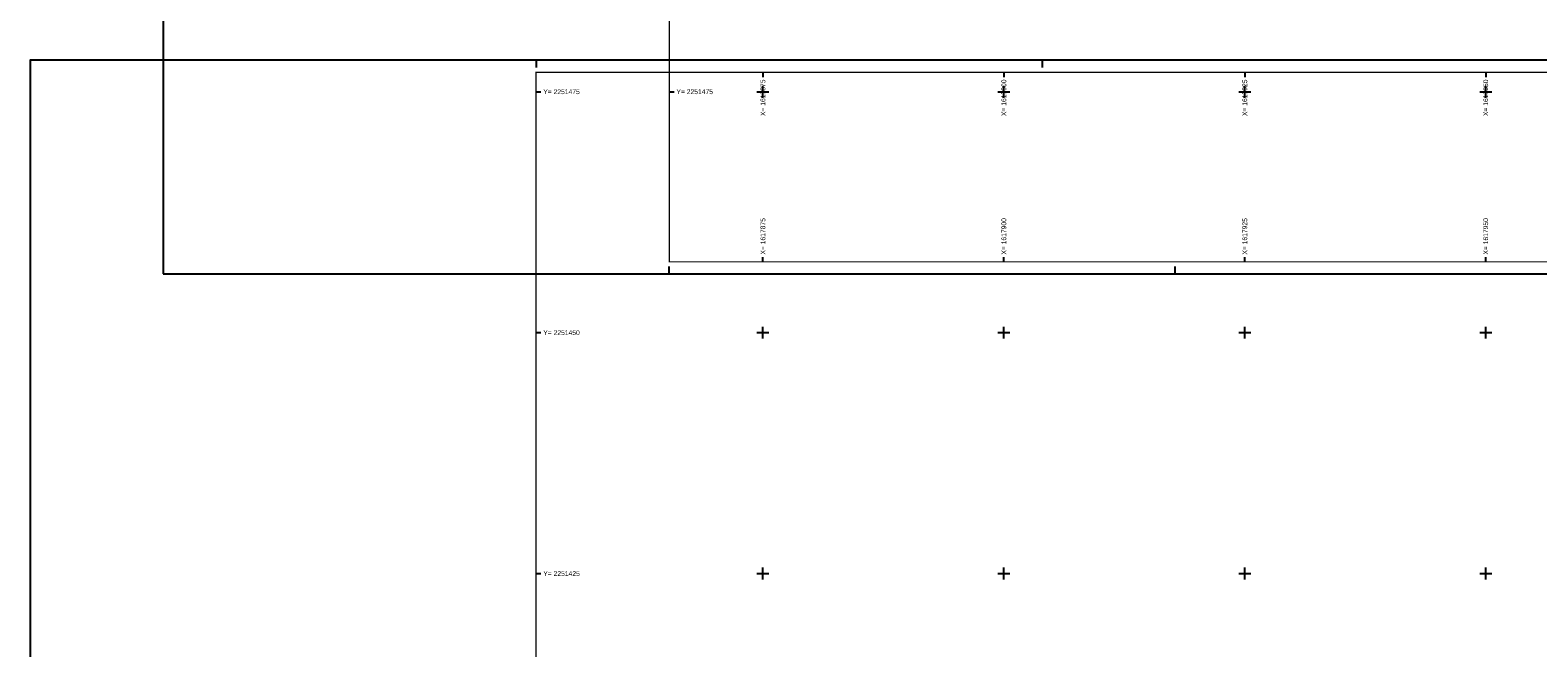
# Model space of a CAD drawing. Header units: metres. Extents: x 1617503 to 1618128, y 2251256 to 2251736.
# Tile 16 of 25: x 1617799 to 1617955, y 2251417 to 2251481. Entities that reach past the tile are written whole.
import ezdxf

# ---------------------------------------------------------------- set-up
doc = ezdxf.new("R2010")
doc.units = ezdxf.units.M
doc.header["$LTSCALE"] = 2
for name, color, linetype in [('Cadre', 7, 'CONTINUOUS'), ('Cadre_Croix', 7, 'CONTINUOUS'), ('Cadre_Textes', 7, 'CONTINUOUS')]:
    doc.layers.add(name, color=color, linetype=linetype)
doc.styles.add('ARIAL', font='arial.ttf')

msp = doc.modelspace()

# ---------------------------------------------------------------- linework, layer by layer
at = {"layer": 'Cadre'}
for p, q in [((1617851.46, 2251478.27), (1617851.46, 2251477.52)), ((1617903.96, 2251478.27), (1617903.96, 2251477.52)), ((1617875, 2251477.02), (1617875, 2251476.52)), ((1617900, 2251477.02), (1617900, 2251476.52)), ((1617925, 2251477.02), (1617925, 2251476.52)), ((1617950, 2251477.02), (1617950, 2251476.52)), ((1617851.46, 2251475), (1617851.96, 2251475)), ((1617865.28, 2251475), (1617865.78, 2251475)), ((1617875, 2251457.35), (1617875, 2251457.85)), ((1617900, 2251457.35), (1617900, 2251457.85)), ((1617925, 2251457.35), (1617925, 2251457.85)), ((1617950, 2251457.35), (1617950, 2251457.85)), ((1617865.28, 2251456.1), (1617865.28, 2251456.85)), ((1617917.78, 2251456.1), (1617917.78, 2251456.85)), ((1617851.46, 2251450), (1617851.96, 2251450)), ((1617851.46, 2251425), (1617851.96, 2251425))]:
    msp.add_line(p, q, dxfattribs=at)
for points in [[(1617812.78, 2251456.1), (1618127.78, 2251456.1), (1618127.78, 2251604.6), (1617812.78, 2251604.6)], [(1617798.96, 2251255.52), (1618008.96, 2251255.52), (1618008.96, 2251478.27), (1617798.96, 2251478.27)]]:
    msp.add_lwpolyline(points, close=True, dxfattribs=at)
at = {"layer": 'Cadre', "const_width": 0.125}
for points in [[(1617814.03, 2251530.35), (1617865.28, 2251530.35), (1617865.28, 2251457.35), (1618126.53, 2251457.35), (1618126.53, 2251603.35), (1617814.03, 2251603.35)], [(1617800.21, 2251256.77), (1618007.71, 2251256.77), (1618007.71, 2251477.02), (1617851.46, 2251477.02), (1617851.46, 2251404.02), (1617800.21, 2251404.02)]]:
    msp.add_lwpolyline(points, close=True, dxfattribs=at)
at = {"layer": 'Cadre_Croix'}
for p, q in [((1617874.38, 2251475), (1617875.62, 2251475)), ((1617875, 2251474.38), (1617875, 2251475.62)), ((1617899.38, 2251475), (1617900.62, 2251475)), ((1617900, 2251474.38), (1617900, 2251475.62)), ((1617924.38, 2251475), (1617925.62, 2251475)), ((1617925, 2251474.38), (1617925, 2251475.62)), ((1617949.38, 2251475), (1617950.62, 2251475)), ((1617950, 2251474.38), (1617950, 2251475.62)), ((1617874.38, 2251450), (1617875.62, 2251450)), ((1617875, 2251449.38), (1617875, 2251450.62)), ((1617899.38, 2251450), (1617900.62, 2251450)), ((1617900, 2251449.38), (1617900, 2251450.62)), ((1617924.38, 2251450), (1617925.62, 2251450)), ((1617925, 2251449.38), (1617925, 2251450.62)), ((1617949.38, 2251450), (1617950.62, 2251450)), ((1617950, 2251449.38), (1617950, 2251450.62)), ((1617874.38, 2251425), (1617875.62, 2251425)), ((1617875, 2251424.38), (1617875, 2251425.62)), ((1617899.38, 2251425), (1617900.62, 2251425)), ((1617900, 2251424.38), (1617900, 2251425.62)), ((1617924.38, 2251425), (1617925.62, 2251425)), ((1617925, 2251424.38), (1617925, 2251425.62)), ((1617949.38, 2251425), (1617950.62, 2251425)), ((1617950, 2251424.38), (1617950, 2251425.62))]:
    msp.add_line(p, q, dxfattribs=at)

# ---------------------------------------------------------------- texts
at = {"layer": 'Cadre_Textes', "style": 'ARIAL'}
for s, p in [('X= 1617875', (1617875.25, 2251472.48)), ('X= 1617900', (1617900.25, 2251472.48)), ('X= 1617925', (1617925.25, 2251472.48)), ('X= 1617950', (1617950.25, 2251472.48)), ('X= 1617875', (1617875.25, 2251458.1)), ('X= 1617900', (1617900.25, 2251458.1)), ('X= 1617925', (1617925.25, 2251458.1)), ('X= 1617950', (1617950.25, 2251458.1))]:
    msp.add_text(s, height=0.5, rotation=90, dxfattribs=at).set_placement(p)
for s, p in [('Y= 2251475', (1617852.21, 2251474.75)), ('Y= 2251475', (1617866.03, 2251474.75)), ('Y= 2251450', (1617852.21, 2251449.75)), ('Y= 2251425', (1617852.21, 2251424.75))]:
    msp.add_text(s, height=0.5, dxfattribs=at).set_placement(p)

doc.saveas('drawing.dxf')
